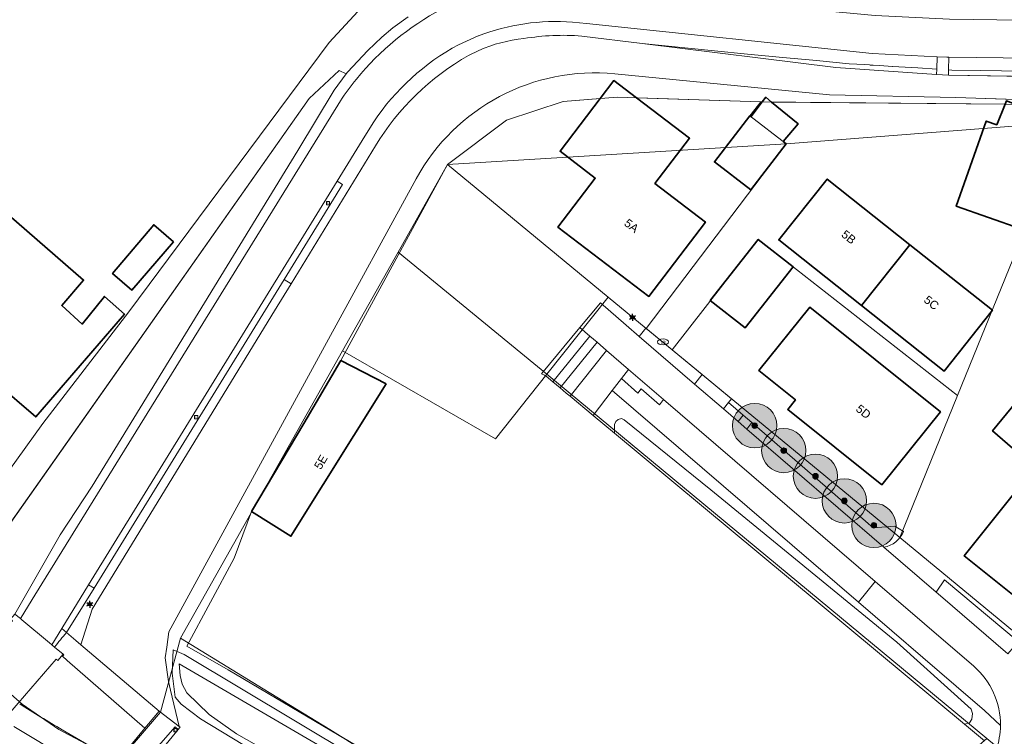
# Model space of a CAD drawing. Header units: millimetres. Extents: x 162876 to 168130, y 402614 to 405602.
# Tile 16 of 256: x 163959 to 164047, y 403139 to 403203. Entities that reach past the tile are written whole.
import ezdxf
from ezdxf.enums import TextEntityAlignment as Align

# ---------------------------------------------------------------- set-up
doc = ezdxf.new("R2010")
doc.units = ezdxf.units.MM
for name, color, linetype, lineweight in [('X-CA190022.004-UO-BGT_Ondergrond$0$GE_201_SHDHek_Lijn_GEM', 253, 'X-CA190022.004-UO-BGT_Ondergrond$0$Hekwerk', 9), ('X-CA190022.004-UO-BGT_Ondergrond$0$GE_202_SHDMuur30cm_Lijn_GEM', 253, 'Continuous', 9), ('X-CA190022.004-UO-BGT_Ondergrond$0$GE_214_Wegmarkering_Lijn_GEM', 253, 'Continuous', 9), ('X-CA190022.004-UO-BGT_Ondergrond$0$GE_244_Taludlijn_Lijn_GEM', 253, 'Continuous', 9), ('X-CA190022.004-UO-BGT_Ondergrond$0$GE_262_OSHMuurKleinerDan30cm_Lijn_GEM', 253, 'Continuous', 9), ('X-CA190022.004-UO-BGT_Ondergrond$0$GE_314_WGDRijbaanLokaleweg_Vlak_GEM', 253, 'Continuous', 9), ('X-CA190022.004-UO-BGT_Ondergrond$0$GE_316_WGDFietspad_Vlak_GEM', 253, 'Continuous', 9), ('X-CA190022.004-UO-BGT_Ondergrond$0$GE_317_WGDVoetpad_Vlak_GEM', 253, 'Continuous', 9), ('X-CA190022.004-UO-BGT_Ondergrond$0$GE_318_WGDVoetpadoptrap_Vlak_GEM', 253, 'Continuous', 9), ('X-CA190022.004-UO-BGT_Ondergrond$0$GE_322_WGDInrit_Vlak_GEM', 253, 'Continuous', 9), ('X-CA190022.004-UO-BGT_Ondergrond$0$GE_363_OWGBerm_openverharding_Vlak_GEM', 253, 'Continuous', 9), ('X-CA190022.004-UO-BGT_Ondergrond$0$GE_364_OWGBerm_halfverhard_Vlak_GEM', 253, 'Continuous', 9), ('X-CA190022.004-UO-BGT_Ondergrond$0$GE_367_OWGBerm_groenvoorziening_grasenk_GEM', 253, 'Continuous', 9), ('X-CA190022.004-UO-BGT_Ondergrond$0$GE_401_OTDErf_Vlak_GEM', 253, 'Continuous', 9), ('X-CA190022.004-UO-BGT_Ondergrond$0$GE_4502_GBKN_Huisnummer_Lijn_GEM', 7, 'Continuous', 9), ('X-CA190022.004-UO-BGT_Ondergrond$0$GE_461_BTDGraslandoverig_Vlak_GEM', 253, 'Continuous', 9), ('X-CA190022.004-UO-BGT_Ondergrond$0$GE_477_BTDGroenvoorziening_Vlak_GEM', 253, 'Continuous', 9), ('X-CA190022.004-UO-BGT_Ondergrond$0$GE_478_BTDGroenvoorziening_bosplantsoen_GEM', 253, 'Continuous', 9), ('X-CA190022.004-UO-BGT_Ondergrond$0$GE_479_BTDGroenvoorziening_grasenkruida_GEM', 253, 'Continuous', 9), ('X-CA190022.004-UO-BGT_Ondergrond$0$GE_491_VGOHaag_Inrichtend_Vlak_GEM', 253, 'Continuous', 9), ('X-CA190022.004-UO-BGT_Ondergrond$0$GE_504_WTDWaterloop_sloot_Vlak_GEM', 253, 'Continuous', 9), ('X-CA190022.004-UO-BGT_Ondergrond$0$GE_523_WTDGreppel_drogesloot_Vlak_GEM', 253, 'Continuous', 9), ('X-CA190022.004-UO-BGT_Ondergrond$0$GE_541_OWTOever_slootkant_Vlak_GEM', 253, 'Continuous', 9), ('X-CA190022.004-UO-BGT_Ondergrond$0$GE_601_PNDgrondvlakpand_Vlak_MV_GEM', 34, 'Continuous', 35), ('X-CA190022.004-UO-BGT_Ondergrond$0$GE_861_PALLichtmast_Punt_GEM', 202, 'Continuous', 25), ('X-CA190022.004-UO-BGT_Ondergrond$0$GE_882_PutBrandkraan_Punt_GEM', 150, 'Continuous', 25), ('X-CA190022.004-UO-BGT_Ondergrond$0$GE_886_PutKolk_Punt_GEM', 253, 'Continuous', 9), ('X-CA190022.004-UO-KAD_Percelen$0$B-WE-KG-GRENS_PERCEEL-GV', 150, 'Continuous', 9)]:
    doc.layers.add(name, color=color, linetype=linetype, lineweight=lineweight)
doc.layers.add('X-CA190022.004-UO-DWM_Beplanting_v0.1$0$B-WE-GR-BOOM-S AFKOMSTIG UIT BOMENBESTAND GEMEENTE', color=252, linetype='Continuous')
doc.styles.add('X-CA190022.004-UO-BGT_Ondergrond$0$BGT_NAR', font='arial.ttf', dxfattribs={"height": 1})
doc.styles.add('X-CA190022.004-UO-BGT_Ondergrond$0$NLCS-ISO', font='NLCS-ISO.ttf')
doc.linetypes.add('X-CA190022.004-UO-BGT_Ondergrond$0$Hekwerk', pattern='A,5,-1.5,[2,dgnlstyle-Veghel.shx,S=0.007937,R=0,X=0,Y=0],-1.5', length=8)

# ---------------------------------------------------------------- blocks, each defined once
blk = doc.blocks.new('X-CA190022.004-UO-BGT_Ondergrond$0$SRI-KOLK-SO')
at = {"color": 0, "linetype": 'ByBlock', "lineweight": 18}
blk.add_lwpolyline([(-1.125, -1.125), (1.125, -1.125), (1.125, 1.125), (-1.125, 1.125)], close=True, dxfattribs=at)
at = {"color": 0, "linetype": 'ByBlock', "lineweight": 18, "style": 'X-CA190022.004-UO-BGT_Ondergrond$0$NLCS-ISO'}
blk.add_text('k', height=1.5, dxfattribs=at).set_placement((0, 0), align=Align.MIDDLE_CENTER)
blk = doc.blocks.new('X-CA190022.004-UO-BGT_Ondergrond$0$IMGEOKolk')
at = {"xscale": 5, "yscale": 5, "zscale": 5}
blk.add_blockref('X-CA190022.004-UO-BGT_Ondergrond$0$SRI-KOLK-SO', (0, 0), dxfattribs=at)
blk = doc.blocks.new('X-CA190022.004-UO-BGT_Ondergrond$0$SKL-WATER_BRANDKRAAN_BRANDPUT-SO')
at = {"color": 0, "linetype": 'ByBlock', "lineweight": 18}
blk.add_ellipse((0, 0), major_axis=(2.5, 0), ratio=0.54, dxfattribs=at)
at = {"color": 0, "linetype": 'ByBlock', "lineweight": 18, "style": 'X-CA190022.004-UO-BGT_Ondergrond$0$NLCS-ISO'}
blk.add_text('bk', height=1.5, dxfattribs=at).set_placement((0.16, 0), align=Align.MIDDLE_CENTER)
blk = doc.blocks.new('X-CA190022.004-UO-BGT_Ondergrond$0$IMGEOBrandkraanput')
at = {"xscale": 5, "yscale": 5, "zscale": 5}
blk.add_blockref('X-CA190022.004-UO-BGT_Ondergrond$0$SKL-WATER_BRANDKRAAN_BRANDPUT-SO', (0, 0), dxfattribs=at)
blk = doc.blocks.new('X-CA190022.004-UO-BGT_Ondergrond$0$N-SIE-WEG_LICHTMAST-SO')
h = blk.add_hatch(color=256)
h.paths.add_polyline_path([(1.16, 0.5, 0.658505), (-1.16, 0.5)])
h.paths.add_polyline_path([(-1.16, -0.5, 0.658505), (1.16, -0.5)])
at = {"flags": 128}
for points in [[(-2.19, 1.27), (-1.1, 0.63)], [(-1.16, 0.5), (1.16, 0.5)], [(0, 1.27), (0, 2.53)], [(1.1, 0.63), (2.19, 1.27)], [(-2.19, -1.27), (-1.1, -0.63)], [(-1.16, -0.5), (1.16, -0.5)], [(0, -1.27), (0, -2.53)], [(2.19, -1.27), (1.1, -0.63)]]:
    blk.add_lwpolyline(points, dxfattribs=at)
at = {"ltscale": 0.5}
blk.add_circle((0, 0), 1.27, dxfattribs=at)
at = {"style": 'X-CA190022.004-UO-BGT_Ondergrond$0$NLCS-ISO'}
blk.add_attdef('TYPE', text='', height=1.8, dxfattribs=at).set_placement((0, 2.53), align=Align.BOTTOM_CENTER)
blk = doc.blocks.new('X-CA190022.004-UO-BGT_Ondergrond$0$IMGEOLichtmastpaal')
at = {"xscale": 5, "yscale": 5, "zscale": 5}
blk.add_blockref('X-CA190022.004-UO-BGT_Ondergrond$0$N-SIE-WEG_LICHTMAST-SO', (0, 6.4), dxfattribs=at)
blk = doc.blocks.new('X-CA190022.004-UO-DWM_Beplanting_v0.1$0$SGR-BOOM_01-SO')
at = {"linetype": 'ByBlock', "lineweight": 18}
h = blk.add_hatch(color=0, dxfattribs=at)
h.dxf.hatch_style = 1
edge = h.paths.add_edge_path()
edge.add_arc((0, 0), 0.25, 0, 360)
at = {"color": 0, "linetype": 'ByBlock', "lineweight": 18}
for radius in [2, 0.25]:
    blk.add_circle((0, 0), radius, dxfattribs=at)
blk = doc.blocks.new('X-CA190022.004-UO-DWM_Beplanting_v0.1$0$IMGEOBoom')
at = {"transparency": 33554457}
h = blk.add_hatch(color=256, dxfattribs=at)
h.dxf.hatch_style = 1
edge = h.paths.add_edge_path()
edge.add_arc((0, 0), 100, 0, 360)
edge = h.paths.add_edge_path(flags=17)
edge.add_arc((0, 0), 12.5, 0, 360)
h = blk.add_hatch()
h.set_pattern_fill('ANGLE', color=256)
h.set_pattern_definition([(0, (0, 0), (0, 6.985), [5.08, -1.905]), (90, (0, 0), (-6.985, 4e-16), [5.08, -1.905])])
edge = h.paths.add_edge_path(flags=17)
edge.add_arc((0, 0), 12.5, 0, 360)
at = {"xscale": 50, "yscale": 50, "zscale": 50}
blk.add_blockref('X-CA190022.004-UO-DWM_Beplanting_v0.1$0$SGR-BOOM_01-SO', (0, 0), dxfattribs=at)

msp = doc.modelspace()

# ---------------------------------------------------------------- linework, layer by layer
at = {"layer": 'X-CA190022.004-UO-BGT_Ondergrond$0$GE_201_SHDHek_Lijn_GEM'}
for p, q in [((164011.06, 403177.91), (164009.22, 403175.69)), ((164009.22, 403175.69), (164005.762, 403171.518)), ((164005.762, 403171.518), (164006.02, 403171.411)), ((164006.02, 403171.411), (164006.155, 403171.298)), ((164006.155, 403171.298), (164006.768, 403170.788)), ((164006.155, 403171.298), (164006.768, 403170.788)), ((164006.768, 403170.788), (164007.418, 403170.247)), ((164006.768, 403170.788), (164007.418, 403170.247)), ((164007.418, 403170.247), (164007.973, 403169.785)), ((164007.418, 403170.247), (164007.973, 403169.785)), ((164007.973, 403169.785), (164008.329, 403169.49)), ((164007.973, 403169.785), (164008.329, 403169.49)), ((164008.329, 403169.49), (164010.4, 403167.765)), ((164008.329, 403169.49), (164010.4, 403167.765)), ((164023.944, 403167.787), (164022.627, 403168.928)), ((164023.944, 403167.787), (164022.627, 403168.928)), ((164010.4, 403167.765), (164012.327, 403166.162)), ((164024.716, 403167.118), (164023.944, 403167.787)), ((164024.716, 403167.118), (164023.944, 403167.787)), ((164035.659, 403157.635), (164024.716, 403167.118)), ((164035.659, 403157.635), (164024.716, 403167.118)), ((164043.882, 403139.919), (164012.327, 403166.162)), ((164035.659, 403157.635), (164037.621, 403157.758)), ((163978.035, 403154.894), (163973.76, 403146.949)), ((163973.76, 403146.949), (163977.489, 403144.798)), ((163977.489, 403144.798), (163996.881, 403133.356)), ((164045.712, 403138.399), (164043.882, 403139.919))]:
    msp.add_line(p, q, dxfattribs=at)
at = {"layer": 'X-CA190022.004-UO-BGT_Ondergrond$0$GE_202_SHDMuur30cm_Lijn_GEM'}
for p, q in [((163992.348, 403202.729), (163993.722, 403203.745)), ((163992.348, 403202.729), (163993.722, 403203.745)), ((163991.364, 403201.887), (163992.348, 403202.729)), ((163991.364, 403201.887), (163992.348, 403202.729)), ((163990.078, 403200.697), (163991.364, 403201.887)), ((163990.078, 403200.697), (163991.364, 403201.887)), ((163988.245, 403198.752), (163990.078, 403200.697)), ((163988.245, 403198.752), (163990.078, 403200.697)), ((163987.046, 403197.109), (163988.119, 403198.58)), ((163987.046, 403197.109), (163988.119, 403198.58)), ((163988.119, 403198.58), (163988.245, 403198.752)), ((163988.119, 403198.58), (163988.245, 403198.752)), ((163983.766, 403191.674), (163987.046, 403197.109)), ((163983.766, 403191.674), (163987.046, 403197.109))]:
    msp.add_line(p, q, dxfattribs=at)
at = {"layer": 'X-CA190022.004-UO-BGT_Ondergrond$0$GE_214_Wegmarkering_Lijn_GEM'}
msp.add_line((163958.151, 403139.693), (163963.566, 403136.469), dxfattribs=at)
at = {"layer": 'X-CA190022.004-UO-BGT_Ondergrond$0$GE_244_Taludlijn_Lijn_GEM'}
for p, q in [((164009.38, 403201.99), (164014.838, 403201.313)), ((164000.1, 403200.696), (163999.17, 403200.25)), ((164014.838, 403201.313), (164032.28, 403199.15)), ((163984.79, 403196.36), (163987.49, 403198.9)), ((163987.49, 403198.9), (163988.119, 403198.58)), ((164032.28, 403199.15), (164041.373, 403198.529)), ((164012.356, 403198.591), (164031.71, 403196.69)), ((164041.373, 403198.529), (164042.457, 403198.455)), ((164042.457, 403198.455), (164053.842, 403198.287)), ((163953.079, 403151.319), (163984.79, 403196.36)), ((164031.71, 403196.69), (164043.11, 403196.44)), ((164043.11, 403196.44), (164053.833, 403196.096)), ((163990.772, 403192.083), (163983.168, 403179.637)), ((163986.375, 403174.32), (163994.44, 403189.1)), ((163983.168, 403179.637), (163981.674, 403177.191)), ((163981.674, 403177.191), (163965.24, 403150.29)), ((163972.15, 403148.25), (163986.375, 403174.32)), ((163965.24, 403150.29), (163964.206, 403147.066)), ((163971.951, 403146.87), (163972.15, 403148.25)), ((163971.81, 403145.89), (163971.951, 403146.87)), ((163972.11, 403143.76), (163971.81, 403145.89)), ((163972.302, 403142.964), (163972.11, 403143.76)), ((163973.087, 403139.697), (163972.302, 403142.964))]:
    msp.add_line(p, q, dxfattribs=at)
for centre, radius, start, end in [((164005.496, 403188.508), 13.329, 95.74769, 113.87967), ((164007.648, 403181.071), 20.99, 85.26591, 99.56168), ((164010.748, 403179.943), 23.375, 119.68976, 148.71236)]:
    msp.add_arc(centre, radius, start, end, dxfattribs=at)
at = {"layer": 'X-CA190022.004-UO-BGT_Ondergrond$0$GE_244_Taludlijn_Lijn_GEM', "extrusion": (0, 0, -1)}
msp.add_arc((-164010.572, 403180.304), 18.374, 28.60294, 95.57225, dxfattribs=at)
at = {"layer": 'X-CA190022.004-UO-BGT_Ondergrond$0$GE_262_OSHMuurKleinerDan30cm_Lijn_GEM'}
for p, q in [((163965.216, 403161.371), (163983.766, 403191.674)), ((163962.345, 403156.987), (163965.216, 403161.371)), ((163958.262, 403149.84), (163962.345, 403156.987))]:
    msp.add_line(p, q, dxfattribs=at)
at = {"layer": 'X-CA190022.004-UO-BGT_Ondergrond$0$GE_314_WGDRijbaanLokaleweg_Vlak_GEM', "flags": 128}
msp.add_lwpolyline([(164044.723, 403145.139), (164035.851, 403152.774), (164016.752, 403169.208), (164013.599, 403171.922), (164011.614, 403173.629), (164010.756, 403174.367), (164010.119, 403174.915), (164009.22, 403175.69), (164011.06, 403177.91), (164013.373, 403175.918), (164014.559, 403174.896), (164019.551, 403170.595), (164022.158, 403168.35), (164023.485, 403167.204), (164024.259, 403166.529), (164036.631, 403155.881), (164041.354, 403151.811), (164041.727, 403151.49), (164047.81, 403146.25)], dxfattribs=at)
at = {"layer": 'X-CA190022.004-UO-BGT_Ondergrond$0$GE_314_WGDRijbaanLokaleweg_Vlak_GEM'}
for centre, radius, start, end in [((164040.172, 403139.864), 6.967, 359.3794, 49.20961), ((164040.174, 403139.864), 6.964, 322.78071, 359.37991)]:
    msp.add_arc(centre, radius, start, end, dxfattribs=at)
at = {"layer": 'X-CA190022.004-UO-BGT_Ondergrond$0$GE_316_WGDFietspad_Vlak_GEM', "flags": 128}
for points in [[(164009.002, 403206.764), (164010.019, 403206.65), (164030.33, 403204.37), (164035.841, 403203.85), (164042.55, 403203.51), (164059.61, 403203.27), (164065.36, 403203.46), (164098.58, 403205.24), (164099.282, 403205.278)], [(164101.214, 403201.928), (164098.775, 403201.8), (164065.53, 403200.05), (164059.66, 403199.87), (164042.483, 403200.078), (164042.29, 403200.08), (164041.435, 403200.123), (164035.57, 403200.42), (164009.8, 403203.13), (164008.548, 403203.262)], [(164000.052, 403202.01), (163998.27, 403201.21)], [(163990.62, 403194.254), (163989.832, 403192.974), (163987.326, 403188.902), (163964.909, 403152.475), (163962.481, 403148.529), (163961.588, 403147.078), (163961.377, 403147.253), (163958.889, 403149.319), (163958.757, 403149.429), (163958.826, 403149.541), (163960.066, 403151.549), (163986.75, 403194.75), (163987.617, 403196.154)], [(163982.534, 403180.038), (163965.413, 403152.164), (163964.909, 403152.475), (163987.326, 403188.902), (163987.801, 403188.612), (163982.534, 403180.038)], [(163965.413, 403152.164), (163962.9, 403148.174), (163962.481, 403148.529), (163964.909, 403152.475), (163965.413, 403152.164)], [(163961.991, 403145.774), (163958.556, 403141.816), (163956.112, 403139.002), (163951.705, 403141.939), (163951.732, 403141.97), (163954.136, 403144.742), (163958.031, 403149.233), (163957.874, 403149.369), (163958.262, 403149.84), (163958.757, 403149.429), (163958.889, 403149.319), (163961.377, 403147.253), (163961.588, 403147.078), (163961.844, 403146.865), (163962.619, 403146.221), (163962.143, 403145.651), (163961.991, 403145.774)], [(163962.509, 403139.406), (163967.484, 403136.512), (163967.487, 403136.516), (163969.091, 403135.557), (163969.585, 403135.261)]]:
    msp.add_lwpolyline(points, dxfattribs=at)
at = {"layer": 'X-CA190022.004-UO-BGT_Ondergrond$0$GE_316_WGDFietspad_Vlak_GEM', "extrusion": (0, 0, -1)}
for centre, radius, start, end in [((-164008.489, 403182.284), 25.06, 39.13478, 62.07691), ((-164008.636, 403182.175), 25.243, 33.62701, 39.1176)]:
    msp.add_arc(centre, radius, start, end, dxfattribs=at)
at = {"layer": 'X-CA190022.004-UO-BGT_Ondergrond$0$GE_316_WGDFietspad_Vlak_GEM'}
for centre, radius, start, end in [((164007.112, 403183.557), 19.757, 85.83066, 110.93529), ((164008.305, 403182.49), 21.24, 118.19241, 146.3669), ((164031.966, 403257.831), 137.291, 237.74317, 239.60802)]:
    msp.add_arc(centre, radius, start, end, dxfattribs=at)
at = {"layer": 'X-CA190022.004-UO-BGT_Ondergrond$0$GE_317_WGDVoetpad_Vlak_GEM', "flags": 128}
for points in [[(164042.483, 403200.078), (164042.465, 403198.939), (164042.457, 403198.455), (164041.373, 403198.529), (164041.391, 403199.007), (164041.435, 403200.123), (164042.29, 403200.08), (164042.483, 403200.078)], [(164023.944, 403167.787), (164024.716, 403167.118), (164024.259, 403166.529), (164023.485, 403167.204), (164023.944, 403167.787)], [(163961.844, 403146.865), (163961.588, 403147.078), (163962.481, 403148.529), (163962.9, 403148.174)], [(163972.997, 403139.433), (163972.713, 403139.662), (163969.091, 403135.557), (163967.487, 403136.516), (163969.977, 403139.542), (163970.296, 403139.924), (163971.26, 403141.08), (163973.087, 403139.697), (163973.165, 403139.638), (163973.116, 403139.578), (163972.997, 403139.433)], [(163972.997, 403139.433), (163969.585, 403135.261), (163969.091, 403135.557), (163972.713, 403139.662), (163972.997, 403139.433)]]:
    msp.add_lwpolyline(points, dxfattribs=at)
at = {"layer": 'X-CA190022.004-UO-BGT_Ondergrond$0$GE_317_WGDVoetpad_Vlak_GEM'}
msp.add_arc((163991.165, 403124.291), 37.004, 139.80394, 142.40825, dxfattribs=at)
at = {"layer": 'X-CA190022.004-UO-BGT_Ondergrond$0$GE_318_WGDVoetpadoptrap_Vlak_GEM', "flags": 128}
for points in [[(163962.9, 403148.174), (163963.747, 403147.456), (163964.206, 403147.066)], [(163964.206, 403147.066), (163971.26, 403141.08), (163970.296, 403139.924), (163969.977, 403139.542), (163962.979, 403145.657), (163962.549, 403146.032), (163962.597, 403146.086), (163962.673, 403146.176), (163962.619, 403146.221), (163961.844, 403146.865)]]:
    msp.add_lwpolyline(points, dxfattribs=at)
at = {"layer": 'X-CA190022.004-UO-BGT_Ondergrond$0$GE_318_WGDVoetpadoptrap_Vlak_GEM', "extrusion": (0, 0, -1)}
msp.add_arc((-163991.165, 403124.291), 37.004, 37.59175, 40.19606, dxfattribs=at)
at = {"layer": 'X-CA190022.004-UO-BGT_Ondergrond$0$GE_322_WGDInrit_Vlak_GEM', "flags": 128}
for points in [[(164010.119, 403174.915), (164006.768, 403170.788), (164006.155, 403171.298), (164006.02, 403171.411), (164005.762, 403171.518), (164009.22, 403175.69), (164010.119, 403174.915)], [(164010.756, 403174.367), (164007.418, 403170.247), (164006.768, 403170.788), (164010.119, 403174.915), (164010.756, 403174.367)], [(164015.152, 403175.641), (164020.239, 403171.443), (164019.551, 403170.595), (164014.559, 403174.896), (164015.152, 403175.641)], [(164011.614, 403173.629), (164008.329, 403169.49), (164007.973, 403169.785), (164007.418, 403170.247), (164010.756, 403174.367), (164011.614, 403173.629)], [(164012.965, 403171.098), (164012.132, 403170.016), (164010.4, 403167.765), (164008.329, 403169.49), (164011.614, 403173.629), (164013.599, 403171.922), (164012.965, 403171.098)], [(164020.239, 403171.443), (164022.891, 403169.254), (164022.627, 403168.928), (164022.158, 403168.35), (164019.551, 403170.595), (164020.239, 403171.443)]]:
    msp.add_lwpolyline(points, dxfattribs=at)
at = {"layer": 'X-CA190022.004-UO-BGT_Ondergrond$0$GE_363_OWGBerm_openverharding_Vlak_GEM', "flags": 128}
msp.add_lwpolyline([(164042.084, 403152.919), (164048.749, 403147.369), (164048.378, 403146.928), (164047.81, 403146.25), (164041.727, 403151.49), (164041.354, 403151.811), (164042.084, 403152.919)], dxfattribs=at)
at = {"layer": 'X-CA190022.004-UO-BGT_Ondergrond$0$GE_364_OWGBerm_halfverhard_Vlak_GEM', "flags": 128}
for points in [[(164013.599, 403171.922), (164016.752, 403169.208), (164016.383, 403168.719), (164014.748, 403170.172), (164014.446, 403169.78), (164012.965, 403171.098), (164013.599, 403171.922)], [(164016.752, 403169.208), (164035.851, 403152.774), (164034.322, 403150.922), (164012.132, 403170.016), (164012.965, 403171.098), (164014.446, 403169.78), (164014.748, 403170.172), (164016.383, 403168.719), (164016.752, 403169.208)], [(164047.138, 403139.789), (164045.713, 403141.147), (164043.144, 403143.331), (164034.322, 403150.922), (164035.851, 403152.774)], [(164035.851, 403152.774), (164044.723, 403145.139)]]:
    msp.add_lwpolyline(points, dxfattribs=at)
at = {"layer": 'X-CA190022.004-UO-BGT_Ondergrond$0$GE_364_OWGBerm_halfverhard_Vlak_GEM', "extrusion": (0, 0, -1)}
msp.add_arc((-164040.172, 403139.864), 6.967, 130.79039, 180.6206, dxfattribs=at)
at = {"layer": 'X-CA190022.004-UO-BGT_Ondergrond$0$GE_367_OWGBerm_groenvoorziening_grasenk_GEM', "flags": 128}
for points in [[(164099.282, 403205.278), (164098.58, 403205.24), (164065.36, 403203.46), (164059.61, 403203.27), (164042.55, 403203.51), (164035.841, 403203.85), (164030.33, 403204.37), (164010.019, 403206.65), (164009.002, 403206.764)], [(163987.617, 403196.154), (163986.75, 403194.75), (163960.066, 403151.549), (163958.826, 403149.541), (163958.757, 403149.429), (163958.262, 403149.84), (163962.345, 403156.987), (163965.216, 403161.371), (163983.766, 403191.674), (163987.046, 403197.109), (163988.119, 403198.58), (163988.245, 403198.752), (163990.078, 403200.697), (163991.364, 403201.887), (163992.348, 403202.729), (163993.722, 403203.745)], [(164008.548, 403203.262), (164009.8, 403203.13), (164035.57, 403200.42), (164041.435, 403200.123), (164041.391, 403199.007), (164039.686, 403199.114), (164037.398, 403199.257), (164037.367, 403199.259), (164036.266, 403199.328), (164035.645, 403199.367), (164035.384, 403199.383), (164035.337, 403199.386), (164034.863, 403199.416), (164033.509, 403199.501), (164030.535, 403199.776), (164027.517, 403200.056), (164024.321, 403200.352), (164021.339, 403200.654), (164014.838, 403201.313), (164009.38, 403201.99)], [(163998.27, 403201.21), (164000.052, 403202.01)], [(164103.501, 403202.328), (164103.639, 403201.245), (164092.03, 403200.444), (164088.381, 403200.193), (164078.332, 403199.5), (164059.906, 403198.742), (164056.906, 403198.744), (164055.424, 403198.763), (164053.845, 403198.783), (164053.312, 403198.79), (164051.379, 403198.814), (164049.126, 403198.842), (164045.334, 403198.89), (164042.745, 403198.922), (164042.465, 403198.939), (164042.483, 403200.078), (164059.66, 403199.87), (164065.53, 403200.05), (164098.775, 403201.8), (164101.214, 403201.928)], [(164000.1, 403200.696), (163999.17, 403200.25)], [(163990.772, 403192.083), (163983.168, 403179.637), (163982.534, 403180.038), (163987.801, 403188.612), (163987.326, 403188.902), (163989.832, 403192.974), (163990.62, 403194.254)], [(163981.674, 403177.191), (163965.24, 403150.29), (163964.206, 403147.066), (163963.747, 403147.456), (163962.9, 403148.174), (163965.413, 403152.164), (163982.534, 403180.038), (163983.168, 403179.637), (163981.674, 403177.191)], [(164022.627, 403168.928), (164023.944, 403167.787), (164023.485, 403167.204), (164022.158, 403168.35), (164022.627, 403168.928)], [(164036.631, 403155.881), (164024.259, 403166.529), (164024.716, 403167.118)], [(164024.716, 403167.118), (164035.659, 403157.635), (164037.621, 403157.758), (164038.397, 403157.304)]]:
    msp.add_lwpolyline(points, dxfattribs=at)
at = {"layer": 'X-CA190022.004-UO-BGT_Ondergrond$0$GE_367_OWGBerm_groenvoorziening_grasenk_GEM'}
for centre, radius, start, end in [((164008.489, 403182.284), 25.06, 117.92309, 140.86522), ((164005.496, 403188.508), 13.329, 95.74769, 113.87967), ((164007.648, 403181.071), 20.99, 85.26591, 99.56168), ((164010.748, 403179.943), 23.375, 119.68976, 148.71236), ((164008.636, 403182.175), 25.243, 140.8824, 146.37299)]:
    msp.add_arc(centre, radius, start, end, dxfattribs=at)
at = {"layer": 'X-CA190022.004-UO-BGT_Ondergrond$0$GE_367_OWGBerm_groenvoorziening_grasenk_GEM', "extrusion": (0, 0, -1)}
for centre, radius, start, end in [((-164007.112, 403183.557), 19.757, 69.06471, 94.16934), ((-164008.305, 403182.49), 21.24, 33.6331, 61.80759), ((-164036.242, 403158.171), 2.323, 201.9167, 260.36125)]:
    msp.add_arc(centre, radius, start, end, dxfattribs=at)
at = {"layer": 'X-CA190022.004-UO-BGT_Ondergrond$0$GE_401_OTDErf_Vlak_GEM', "flags": 128}
for points in [[(163993.722, 403203.745), (163992.348, 403202.729), (163991.364, 403201.887), (163990.078, 403200.697), (163988.245, 403198.752), (163988.119, 403198.58), (163987.49, 403198.9), (163984.79, 403196.36), (163953.079, 403151.319)], [(164079.519, 403195.638), (164090.449, 403196.342), (164106.596, 403197.217), (164111.239, 403197.303), (164095.534, 403178.35), (164088.22, 403169.408), (164076.393, 403155.143), (164071.964, 403149.796), (164062.56, 403138.471), (164062.126, 403137.948), (164060.151, 403135.569), (164057.129, 403138.162), (164056.129, 403138.992), (164056.19, 403139.03), (164057.733, 403139.749), (164055.289, 403141.939), (164054.959, 403142.235), (164048.749, 403147.369), (164042.084, 403152.919), (164041.354, 403151.811), (164036.631, 403155.881)], [(163996.881, 403133.356), (163977.489, 403144.798), (163973.76, 403146.949), (163978.035, 403154.894), (163979.605, 403159.092), (163983.151, 403156.865), (163991.733, 403170.627), (163987.664, 403172.728), (163997.274, 403190.392), (164002.602, 403194.402), (164007.717, 403196.092), (164011.041, 403196.363), (164007.42, 403191.6), (164010.6, 403189.17), (164007.23, 403184.75), (164015.43, 403178.51), (164020.53, 403185.21), (164015.97, 403188.68), (164019.1, 403192.78), (164014.305, 403196.43), (164025.53, 403196.047), (164025.649, 403196.046), (164024.632, 403194.72), (164024.54, 403194.79), (164021.35, 403190.64), (164024.64, 403188.12), (164027.82, 403192.27), (164027.543, 403192.483), (164028.883, 403194.074), (164026.504, 403196.038), (164047.555, 403195.843), (164046.797, 403193.999), (164045.86, 403194.33), (164043.15, 403186.64), (164048.97, 403184.59)], [(163947.47, 403194.73), (163964.46, 403179.97), (163962.483, 403177.696), (163964.325, 403176.013), (163966.343, 403178.503), (163968.13, 403176.905), (163960.136, 403167.629), (163956.47, 403170.78)], [(164034.608, 403177.677), (164027.15, 403183.6), (164031.52, 403189.09), (164038.97, 403183.17), (164046.42, 403177.25), (164042.06, 403171.76), (164034.608, 403177.677)], [(163972.573, 403183.44), (163968.807, 403179.073), (163967.065, 403180.579), (163970.779, 403184.964), (163972.573, 403183.44)], [(164028.44, 403181.17), (164024.11, 403175.67), (164020.97, 403178.14), (164025.3, 403183.64), (164028.44, 403181.17)], [(164038.397, 403157.304), (164037.621, 403157.758), (164035.659, 403157.635), (164024.716, 403167.118), (164023.944, 403167.787), (164022.627, 403168.928), (164022.891, 403169.254), (164020.239, 403171.443), (164015.152, 403175.641), (164014.559, 403174.896), (164013.373, 403175.918), (164011.06, 403177.91), (164009.22, 403175.69), (164005.762, 403171.518), (164006.02, 403171.411), (164006.155, 403171.298), (164006.768, 403170.788), (164007.418, 403170.247), (164007.973, 403169.785), (164008.329, 403169.49), (164010.4, 403167.765), (164012.327, 403166.162), (164043.882, 403139.919), (164045.712, 403138.399)], [(164036.43, 403161.49), (164027.95, 403168.3), (164028.65, 403169.17), (164025.36, 403171.81), (164029.95, 403177.53), (164041.72, 403168.08), (164036.43, 403161.49)], [(164050.246, 403163.062), (164046.428, 403166.36), (164055.257, 403177.125), (164059.39, 403173.913), (164055.295, 403168.584), (164056.006, 403167.887), (164056.305, 403166.927), (164056.37, 403165.829), (164055.798, 403164.679), (164053.78, 403162.08), (164058.05, 403158.655), (164058.461, 403158.326), (164064.95, 403153.12), (164057.67, 403144.05), (164051.205, 403149.232), (164050.774, 403149.577), (164043.87, 403155.11), (164050.246, 403163.062)]]:
    msp.add_lwpolyline(points, dxfattribs=at)
at = {"layer": 'X-CA190022.004-UO-BGT_Ondergrond$0$GE_401_OTDErf_Vlak_GEM'}
msp.add_arc((164036.242, 403158.171), 2.323, 279.63875, 338.0833, dxfattribs=at)
at = {"layer": 'X-CA190022.004-UO-BGT_Ondergrond$0$GE_461_BTDGraslandoverig_Vlak_GEM', "flags": 128}
for points in [[(163954.263, 403144.654), (163954.136, 403144.742), (163958.031, 403149.233), (163957.874, 403149.369), (163958.262, 403149.84), (163958.757, 403149.429), (163958.889, 403149.319), (163961.377, 403147.253), (163961.588, 403147.078), (163961.844, 403146.865), (163962.619, 403146.221), (163962.673, 403146.176), (163962.597, 403146.086), (163962.549, 403146.032), (163962.979, 403145.657)], [(163962.979, 403145.657), (163969.977, 403139.542), (163967.487, 403136.516), (163967.484, 403136.512), (163962.509, 403139.406)]]:
    msp.add_lwpolyline(points, dxfattribs=at)
at = {"layer": 'X-CA190022.004-UO-BGT_Ondergrond$0$GE_461_BTDGraslandoverig_Vlak_GEM', "extrusion": (0, 0, -1)}
msp.add_arc((-164031.966, 403257.831), 137.291, 300.39198, 302.25683, dxfattribs=at)
at = {"layer": 'X-CA190022.004-UO-BGT_Ondergrond$0$GE_477_BTDGroenvoorziening_Vlak_GEM', "flags": 128}
msp.add_lwpolyline([(164034.863, 403199.416), (164035.337, 403199.386), (164035.384, 403199.383), (164035.645, 403199.367), (164036.266, 403199.328), (164037.367, 403199.259), (164037.398, 403199.257), (164039.686, 403199.114), (164041.391, 403199.007), (164041.373, 403198.529), (164032.28, 403199.15), (164014.838, 403201.313), (164021.339, 403200.654), (164024.321, 403200.352), (164027.517, 403200.056), (164030.535, 403199.776), (164033.509, 403199.501), (164034.863, 403199.416)], dxfattribs=at)
at = {"layer": 'X-CA190022.004-UO-BGT_Ondergrond$0$GE_478_BTDGroenvoorziening_bosplantsoen_GEM', "flags": 128}
for points in [[(164009.38, 403201.99), (164014.838, 403201.313), (164032.28, 403199.15), (164041.373, 403198.529), (164042.457, 403198.455), (164053.842, 403198.287), (164053.833, 403196.096), (164043.11, 403196.44), (164031.71, 403196.69), (164012.356, 403198.591)], [(163999.17, 403200.25), (164000.1, 403200.696)], [(163953.079, 403151.319), (163984.79, 403196.36), (163987.49, 403198.9), (163988.119, 403198.58), (163987.046, 403197.109), (163983.766, 403191.674)], [(163986.375, 403174.32), (163972.15, 403148.25), (163971.951, 403146.87), (163971.81, 403145.89), (163972.11, 403143.76), (163972.302, 403142.964), (163973.087, 403139.697), (163971.26, 403141.08), (163964.206, 403147.066), (163965.24, 403150.29), (163981.674, 403177.191), (163983.168, 403179.637), (163990.772, 403192.083)], [(163983.766, 403191.674), (163965.216, 403161.371), (163962.345, 403156.987), (163958.262, 403149.84), (163957.874, 403149.369), (163958.031, 403149.233), (163954.136, 403144.742), (163953.919, 403144.892), (163953.603, 403145.112)], [(163994.44, 403189.1), (163986.375, 403174.32)]]:
    msp.add_lwpolyline(points, dxfattribs=at)
at = {"layer": 'X-CA190022.004-UO-BGT_Ondergrond$0$GE_478_BTDGroenvoorziening_bosplantsoen_GEM', "extrusion": (0, 0, -1)}
for centre, radius, start, end in [((-164005.496, 403188.508), 13.329, 66.12033, 84.25231), ((-164007.648, 403181.071), 20.99, 80.43832, 94.73409), ((-164010.748, 403179.943), 23.375, 31.28764, 60.31024)]:
    msp.add_arc(centre, radius, start, end, dxfattribs=at)
at = {"layer": 'X-CA190022.004-UO-BGT_Ondergrond$0$GE_478_BTDGroenvoorziening_bosplantsoen_GEM'}
msp.add_arc((164010.572, 403180.304), 18.374, 84.42775, 151.39706, dxfattribs=at)
at = {"layer": 'X-CA190022.004-UO-BGT_Ondergrond$0$GE_479_BTDGroenvoorziening_grasenkruida_GEM', "flags": 128}
for points in [[(164012.356, 403198.591), (164031.71, 403196.69), (164043.11, 403196.44), (164053.833, 403196.096), (164058.4, 403195.95), (164079.26, 403197.35), (164099.769, 403197.61), (164105.648, 403198.116), (164108.963, 403198.775), (164111.536, 403199.866), (164114.988, 403202.187), (164120.541, 403206.911)], [(164109.52, 403202.905), (164103.321, 403200.904), (164097.364, 403200.02), (164086.783, 403199.286), (164076.99, 403198.97), (164057.47, 403198.24), (164055.34, 403198.268), (164053.842, 403198.287), (164042.457, 403198.455), (164042.465, 403198.939), (164042.745, 403198.922), (164045.334, 403198.89), (164049.126, 403198.842), (164051.379, 403198.814), (164053.312, 403198.79), (164053.845, 403198.783), (164055.424, 403198.763), (164056.906, 403198.744), (164059.906, 403198.742), (164078.332, 403199.5), (164088.381, 403200.193), (164092.03, 403200.444), (164103.639, 403201.245), (164103.501, 403202.328)], [(164047.555, 403195.843), (164026.504, 403196.038), (164025.977, 403196.473), (164025.649, 403196.046), (164025.53, 403196.047), (164014.305, 403196.43), (164012.27, 403197.98), (164011.041, 403196.363), (164007.717, 403196.092), (164002.602, 403194.402), (163997.274, 403190.392), (163987.664, 403172.728), (163984.304, 403167.042), (163979.605, 403159.092), (163978.035, 403154.894), (163973.76, 403146.949), (163977.489, 403144.798), (163996.881, 403133.356)], [(163969.585, 403135.261), (163972.997, 403139.433), (163973.116, 403139.578), (163973.165, 403139.638), (163973.087, 403139.697), (163972.302, 403142.964), (163972.11, 403143.76), (163971.81, 403145.89), (163971.951, 403146.87), (163972.15, 403148.25), (163986.375, 403174.32), (163994.44, 403189.1)], [(164045.712, 403138.399), (164043.882, 403139.919), (164044.359, 403140.025), (164044.548, 403140.346), (164044.611, 403140.866), (164044.493, 403141.259), (164037.806, 403147.315), (164021.006, 403161.042), (164013.213, 403167.366), (164012.972, 403167.477), (164012.663, 403167.396), (164012.441, 403167.202), (164012.328, 403166.958), (164012.327, 403166.553), (164012.327, 403166.162), (164010.4, 403167.765), (164012.132, 403170.016), (164034.322, 403150.922), (164043.144, 403143.331), (164045.713, 403141.147), (164047.138, 403139.789)], [(164021.456, 403112.63), (164021.313, 403111.925), (164019.978, 403110.585), (164019.25, 403110.638), (164001.261, 403124.595), (163993.033, 403129.627), (163982.623, 403135.745), (163974.999, 403140.382), (163973.257, 403141.702), (163972.721, 403142.352), (163972.444, 403144.497), (163972.54, 403146.614), (163972.892, 403146.461), (163973.525, 403146.186), (164004.105, 403127.874), (164014.567, 403120.11), (164021.459, 403113.493), (164021.456, 403112.63)]]:
    msp.add_lwpolyline(points, dxfattribs=at)
at = {"layer": 'X-CA190022.004-UO-BGT_Ondergrond$0$GE_479_BTDGroenvoorziening_grasenkruida_GEM', "extrusion": (0, 0, -1)}
for centre, radius, start, end in [((-164010.572, 403180.304), 18.374, 28.60294, 95.57225), ((-164040.174, 403139.864), 6.964, 180.62009, 217.21929)]:
    msp.add_arc(centre, radius, start, end, dxfattribs=at)
at = {"layer": 'X-CA190022.004-UO-BGT_Ondergrond$0$GE_491_VGOHaag_Inrichtend_Vlak_GEM', "flags": 128}
msp.add_lwpolyline([(164014.838, 403201.313), (164021.339, 403200.654), (164024.321, 403200.352), (164027.517, 403200.056), (164030.535, 403199.776), (164033.509, 403199.501), (164034.863, 403199.416), (164035.337, 403199.386), (164035.384, 403199.383), (164035.645, 403199.367), (164036.266, 403199.328), (164037.367, 403199.259), (164037.398, 403199.257), (164039.686, 403199.114), (164041.391, 403199.007), (164041.373, 403198.529), (164032.28, 403199.15), (164014.838, 403201.313)], dxfattribs=at)
at = {"layer": 'X-CA190022.004-UO-BGT_Ondergrond$0$GE_504_WTDWaterloop_sloot_Vlak_GEM', "flags": 128}
msp.add_lwpolyline([(163973.076, 403145.339), (163997.447, 403131.132), (164001.981, 403128.232), (164006.703, 403124.765), (164013.931, 403119.376), (164019.887, 403114.318), (164020.387, 403113.514), (164020.69, 403112.607), (164020.686, 403111.842), (164019.897, 403111.361), (164019.602, 403111.456), (164017.965, 403112.576), (164003.462, 403123.936), (163997.102, 403128.206), (163987.897, 403133.555), (163978.253, 403139.045), (163975.789, 403140.77), (163973.759, 403142.733), (163973.338, 403143.513), (163973.161, 403144.308), (163973.076, 403145.339)], dxfattribs=at)
at = {"layer": 'X-CA190022.004-UO-BGT_Ondergrond$0$GE_523_WTDGreppel_drogesloot_Vlak_GEM', "flags": 128}
msp.add_lwpolyline([(164012.327, 403166.553), (164012.328, 403166.958), (164012.441, 403167.202), (164012.663, 403167.396), (164012.972, 403167.477), (164013.213, 403167.366), (164021.006, 403161.042), (164037.806, 403147.315), (164044.493, 403141.259), (164044.611, 403140.866), (164044.548, 403140.346), (164044.359, 403140.025), (164043.882, 403139.919), (164012.327, 403166.162), (164012.327, 403166.553)], dxfattribs=at)
at = {"layer": 'X-CA190022.004-UO-BGT_Ondergrond$0$GE_541_OWTOever_slootkant_Vlak_GEM', "flags": 128}
for points in [[(163972.892, 403146.461), (163973.525, 403146.186), (164004.105, 403127.874), (164014.567, 403120.11), (164021.459, 403113.493), (164021.456, 403112.63), (164021.313, 403111.925), (164019.978, 403110.585), (164019.25, 403110.638), (164001.261, 403124.595), (163993.033, 403129.627), (163982.623, 403135.745), (163974.999, 403140.382), (163973.257, 403141.702), (163972.721, 403142.352), (163972.444, 403144.497), (163972.54, 403146.614), (163972.892, 403146.461)], [(163973.076, 403145.339), (163997.447, 403131.132), (164001.981, 403128.232), (164006.703, 403124.765), (164013.931, 403119.376), (164019.887, 403114.318), (164020.387, 403113.514), (164020.69, 403112.607), (164020.686, 403111.842), (164019.897, 403111.361), (164019.602, 403111.456), (164017.965, 403112.576), (164003.462, 403123.936), (163997.102, 403128.206), (163987.897, 403133.555), (163978.253, 403139.045), (163975.789, 403140.77), (163973.759, 403142.733), (163973.338, 403143.513), (163973.161, 403144.308), (163973.076, 403145.339)]]:
    msp.add_lwpolyline(points, dxfattribs=at)
at = {"layer": 'X-CA190022.004-UO-BGT_Ondergrond$0$GE_601_PNDgrondvlakpand_Vlak_MV_GEM', "flags": 128}
for points in [[(164015.97, 403188.68), (164020.53, 403185.21), (164015.43, 403178.51), (164007.23, 403184.75), (164010.6, 403189.17), (164007.42, 403191.6), (164011.041, 403196.363), (164012.27, 403197.98), (164014.305, 403196.43), (164019.1, 403192.78), (164015.97, 403188.68)], [(164027.543, 403192.483), (164027.82, 403192.27), (164024.64, 403188.12), (164021.35, 403190.64), (164024.54, 403194.79), (164024.632, 403194.72), (164025.649, 403196.046), (164025.977, 403196.473), (164026.504, 403196.038), (164028.883, 403194.074), (164027.543, 403192.483)], [(164051.67, 403192.28), (164048.97, 403184.59), (164043.15, 403186.64), (164045.86, 403194.33), (164046.797, 403193.999), (164047.555, 403195.843), (164047.675, 403196.136), (164048.522, 403195.834), (164052.421, 403194.445), (164051.67, 403192.28)], [(163947.47, 403194.73), (163964.46, 403179.97), (163962.483, 403177.696), (163964.325, 403176.013), (163966.343, 403178.503), (163968.13, 403176.905), (163960.136, 403167.629), (163956.47, 403170.78)], [(164034.608, 403177.677), (164027.15, 403183.6), (164031.52, 403189.09), (164038.97, 403183.17), (164034.608, 403177.677)], [(163972.573, 403183.44), (163968.807, 403179.073), (163967.065, 403180.579), (163970.779, 403184.964), (163972.573, 403183.44)], [(164028.44, 403181.17), (164024.11, 403175.67), (164020.97, 403178.14), (164025.3, 403183.64), (164028.44, 403181.17)], [(164038.97, 403183.17), (164046.42, 403177.25), (164042.06, 403171.76), (164034.608, 403177.677), (164038.97, 403183.17)], [(164036.43, 403161.49), (164027.95, 403168.3), (164028.65, 403169.17), (164025.36, 403171.81), (164029.95, 403177.53), (164041.72, 403168.08), (164036.43, 403161.49)], [(164055.257, 403177.125), (164059.39, 403173.913), (164055.295, 403168.584), (164056.006, 403167.887), (164056.305, 403166.927), (164056.37, 403165.829), (164055.798, 403164.679), (164053.78, 403162.08), (164058.05, 403158.655), (164058.461, 403158.326), (164051.205, 403149.232), (164050.774, 403149.577), (164043.87, 403155.11), (164050.246, 403163.062), (164046.428, 403166.36), (164055.257, 403177.125)], [(163991.733, 403170.627), (163983.151, 403156.865), (163979.605, 403159.092), (163984.304, 403167.042), (163987.664, 403172.728), (163991.733, 403170.627)]]:
    msp.add_lwpolyline(points, dxfattribs=at)
at = {"layer": 'X-CA190022.004-UO-KAD_Percelen$0$B-WE-KG-GRENS_PERCEEL-GV', "flags": 128}
for points in [[(164115.946, 403361.042), (164124.471, 403244.666), (164124.081, 403244.177), (164124.014, 403244.093), (164110.121, 403226.655), (164088.484, 403222.695), (164089.583, 403216.935), (164110.502, 403221.473), (164106.825, 403211.207), (164101.57, 403209.331), (164064.688, 403206.417), (164046.812, 403206.568), (164033.327, 403206.916), (163996.216, 403211.855), (163986.605, 403201.417), (163968.541, 403177.106), (163960.787, 403167.032), (163948.647, 403150.158)], [(163950.972, 403148.683), (163958.92, 403141.707), (163962.213, 403139.418), (163967.598, 403136.566), (163971.386, 403140.995), (163973.192, 403147.657), (163987.804, 403173.587), (163992.826, 403182.499), (163997.274, 403190.392), (164002.602, 403194.402), (164007.717, 403196.092), (164012.586, 403196.489), (164025.53, 403196.047), (164053.928, 403195.784), (164053.307, 403194.256), (164078.696, 403196.309), (164113.537, 403198.916), (164124.144, 403210.021)], [(164005.48, 403127.627), (163986.647, 403139.42), (163980.651, 403143.091), (163973.192, 403147.657), (163971.386, 403140.995), (163967.598, 403136.566), (163962.213, 403139.418), (163958.92, 403141.707), (163950.972, 403148.683)]]:
    msp.add_lwpolyline(points, dxfattribs=at)
for points in [[(163948.647, 403150.158), (163960.787, 403167.032), (163968.541, 403177.106), (163986.605, 403201.417), (163996.216, 403211.855), (163988.184, 403214.062), (163979.185, 403216.917), (163970.796, 403220.008), (163962.596, 403223.723), (163956.21, 403226.861), (163949.701, 403230.332), (163944.042, 403233.467), (163905.049, 403187.482), (163904.209, 403186.487), (163907.149, 403183.976), (163939.512, 403156.336), (163940.36, 403157.321)], [(164027.82, 403192.27), (164024.54, 403194.79), (164025.53, 403196.047), (164012.586, 403196.489), (164007.717, 403196.092), (164002.602, 403194.402), (163997.274, 403190.392)], [(164078.696, 403196.309), (164053.307, 403194.256), (164043.266, 403169.548), (164038.06, 403156.738), (164049.598, 403147.218), (164058.39, 403158.237)], [(164025.53, 403196.047), (164024.54, 403194.79), (164027.82, 403192.27), (164053.307, 403194.256), (164053.928, 403195.784)], [(164043.266, 403169.548), (164053.307, 403194.256), (164027.82, 403192.27), (164015.179, 403175.618), (164017.52, 403173.686), (164025.3, 403183.64)], [(164011.76, 403178.439), (164015.179, 403175.618), (164027.82, 403192.27), (163997.274, 403190.392)], [(163992.826, 403182.499), (164006.241, 403171.486), (164011.76, 403178.439), (163997.274, 403190.392)], [(164017.52, 403173.686), (164038.06, 403156.738), (164043.266, 403169.548), (164025.3, 403183.64)], [(163987.804, 403173.587), (164001.609, 403165.649), (164006.241, 403171.486), (163992.826, 403182.499)], [(164052.698, 403133), (164058.713, 403139.694), (164049.598, 403147.218), (164038.06, 403156.738), (164017.52, 403173.686), (164015.179, 403175.618), (164011.76, 403178.439), (164006.241, 403171.486), (164045.923, 403138.62)], [(163987.804, 403173.587), (163973.192, 403147.657), (163980.651, 403143.091), (163986.647, 403139.42), (164005.48, 403127.627), (164019.807, 403116.013), (164045.923, 403138.62), (164006.241, 403171.486), (164001.609, 403165.649)]]:
    msp.add_lwpolyline(points, close=True, dxfattribs=at)

# ---------------------------------------------------------------- block references
at = {"layer": 'X-CA190022.004-UO-BGT_Ondergrond$0$GE_861_PALLichtmast_Punt_GEM', "xscale": 0.025, "yscale": 0.025, "zscale": 0.025}
for p in [(164013.959, 403176.46), (163965.01, 403150.57)]:
    msp.add_blockref('X-CA190022.004-UO-BGT_Ondergrond$0$IMGEOLichtmastpaal', p, dxfattribs=at)
at = {"layer": 'X-CA190022.004-UO-BGT_Ondergrond$0$GE_882_PutBrandkraan_Punt_GEM', "xscale": 0.04, "yscale": 0.04, "zscale": 0.02}
msp.add_blockref('X-CA190022.004-UO-BGT_Ondergrond$0$IMGEOBrandkraanput', (164016.71, 403174.399), dxfattribs=at)
at = {"layer": 'X-CA190022.004-UO-BGT_Ondergrond$0$GE_886_PutKolk_Punt_GEM', "xscale": 0.025, "yscale": 0.025, "zscale": 0.025}
for p in [(163986.487, 403186.92), (163974.609, 403167.608), (163972.726, 403139.363)]:
    msp.add_blockref('X-CA190022.004-UO-BGT_Ondergrond$0$IMGEOKolk', p, dxfattribs=at)
at = {"layer": 'X-CA190022.004-UO-DWM_Beplanting_v0.1$0$B-WE-GR-BOOM-S AFKOMSTIG UIT BOMENBESTAND GEMEENTE', "xscale": 0.02, "yscale": 0.02, "zscale": 0.02}
for p in [(164024.977, 403166.843), (164027.599, 403164.594), (164030.457, 403162.283), (164033.064, 403160.057), (164035.724, 403157.842)]:
    msp.add_blockref('X-CA190022.004-UO-DWM_Beplanting_v0.1$0$IMGEOBoom', p, dxfattribs=at)

# ---------------------------------------------------------------- texts
at = {"layer": 'X-CA190022.004-UO-BGT_Ondergrond$0$GE_4502_GBKN_Huisnummer_Lijn_GEM', "style": 'X-CA190022.004-UO-BGT_Ondergrond$0$BGT_NAR'}
for s, rotation, p in [('5A', 322.7, (164013.869, 403184.88)), ('5B', 321.6, (164033.454, 403183.86)), ('5C', 321.6, (164040.917, 403177.934)), ('5D', 321.3, (164034.784, 403168.103)), ('5E', 59.4, (163985.845, 403163.56))]:
    msp.add_text(s, height=0.75, rotation=rotation, dxfattribs=at).set_placement(p, align=Align.MIDDLE_CENTER)

doc.saveas('drawing.dxf')
